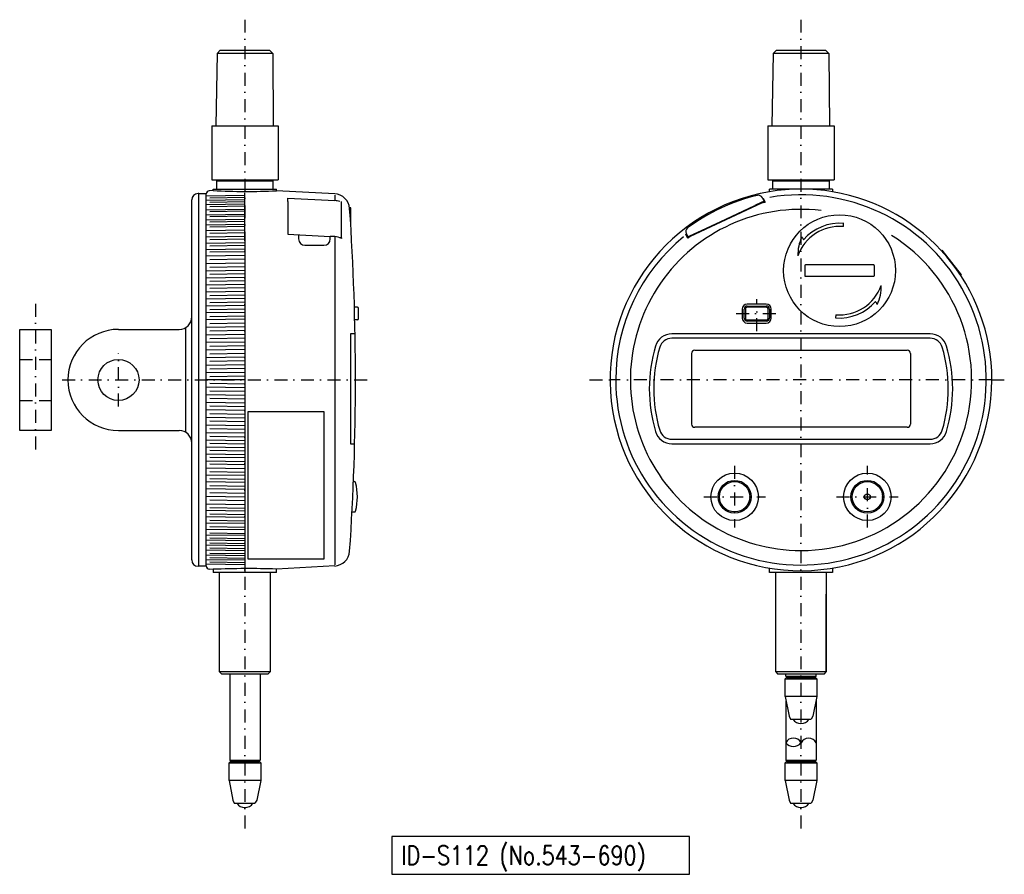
# Model space of a CAD drawing. Extents: x -124 to 32, y -11 to 125.
import ezdxf

# ---------------------------------------------------------------- set-up
doc = ezdxf.new("R2010")
doc.units = 0
doc.linetypes.add('DASHDOT', pattern=[4.099643, 2.049821, -1.024911, 0, -1.024911])
doc.linetypes.add('DASHED', pattern=[3.074732, 2.049821, -1.024911])
doc.layers.add('1', color=7, linetype='CONTINUOUS')
doc.styles.add('SIMPLEX', font='simplex')

msp = doc.modelspace()

# ---------------------------------------------------------------- linework, layer by layer
at = {"layer": '1', "color": 4, "linetype": 'DASHDOT'}
for p, q in [((-87.99, 124.73), (-87.99, -3.69)), ((0, 124.73), (0, -3.69)), ((-121.12, 79.74), (-121.12, 56.02)), ((-7, 75.43), (-7, 80.5)), ((-10.25, 78.2), (-3.9, 78.2)), ((-107.99, 63.48), (-107.99, 71.93)), ((-116.9, 67.7), (-68.54, 67.7)), ((-33.47, 67.7), (-30.2, 67.7)), ((30.2, 67.7), (-30.2, 67.7)), ((30.2, 67.7), (32.17, 67.7)), ((-10.5, 54.08), (-10.5, 44.33)), ((10.5, 44.33), (10.5, 54.08)), ((-15.38, 49.2), (-5.62, 49.2)), ((5.62, 49.2), (15.38, 49.2))]:
    msp.add_line(p, q, dxfattribs=at)
at = {"layer": '1', "color": 7}
for p, q in [((-92.39, 119.4), (-92.59, 107.9)), ((-92.39, 119.4), (-91.89, 119.9)), ((-83.59, 119.4), (-92.39, 119.4)), ((-91.89, 119.9), (-84.09, 119.9)), ((-83.59, 119.4), (-84.09, 119.9)), ((-83.59, 119.4), (-83.49, 107.9)), ((-4.4, 119.4), (-4.6, 107.9)), ((-4.4, 119.4), (-3.9, 119.9)), ((4.4, 119.4), (-4.4, 119.4)), ((-3.9, 119.9), (3.9, 119.9)), ((4.4, 119.4), (3.9, 119.9)), ((4.4, 119.4), (4.5, 107.9)), ((-93.24, 107.9), (-93.24, 99.4)), ((-93.24, 107.9), (-82.74, 107.9)), ((-82.74, 107.9), (-82.74, 99.4)), ((-5.25, 107.9), (-5.25, 99.4)), ((-5.25, 107.9), (5.25, 107.9)), ((5.25, 107.9), (5.25, 99.4)), ((-93.24, 99.4), (-82.74, 99.4)), ((-92.49, 99.2), (-92.29, 99.4)), ((-92.49, 99.2), (-83.49, 99.2)), ((-92.49, 99.2), (-92.49, 97.9)), ((-83.69, 99.4), (-83.49, 99.2)), ((-83.49, 97.9), (-83.49, 99.2)), ((-5.25, 99.4), (5.25, 99.4)), ((-4.5, 99.2), (-4.3, 99.4)), ((-4.5, 99.2), (-4.5, 97.9)), ((-4.5, 99.2), (4.5, 99.2)), ((4.3, 99.4), (4.5, 99.2)), ((4.5, 97.9), (4.5, 99.2)), ((-95.29, 97.2), (-95.39, 97.2)), ((-95.29, 97.2), (-94.09, 97.2)), ((-95.29, 38.2), (-95.29, 97.2)), ((-94.09, 38.5), (-94.09, 97.14)), ((-94.09, 38.28), (-94.09, 96.62)), ((-92.99, 97.69), (-93.63, 97.64)), ((-92.99, 97.9), (-87.99, 97.9)), ((-92.99, 97.69), (-92.99, 97.9)), ((-87.99, 97.9), (-82.99, 97.9)), ((-87.99, 89.7), (-87.99, 97.33)), ((-82.99, 97.64), (-82.99, 97.9)), ((-73.78, 97.15), (-82.99, 97.64)), ((5, 97.9), (-5, 97.9)), ((-5, 97.48), (-5, 97.9)), ((5, 97.9), (5, 97.48)), ((-96.39, 76.7), (-96.39, 96.2)), ((-81.19, 95.93), (-81.19, 96.49)), ((-81.19, 96.49), (-73.76, 96.1)), ((-81.19, 95.93), (-81.19, 90.79)), ((-72.69, 90.22), (-72.69, 95.93)), ((-17.5, 90.44), (-6.17, 95.72)), ((-11.88, 93.17), (-7.3, 95.3)), ((-7.07, 95.41), (-7.3, 95.3)), ((-5.85, 95.98), (-7.07, 95.41)), ((-6.17, 95.72), (-5.72, 95.93)), ((-5.85, 95.98), (-6.1, 96.52)), ((-5.98, 96.49), (-5.72, 95.93)), ((-5.72, 95.93), (-5.67, 95.82)), ((-71.24, 94.95), (-71.42, 94.95)), ((-71.24, 92.09), (-71.24, 94.95)), ((-16.45, 91.03), (-11.88, 93.17)), ((6.71, 91.97), (6.75, 92.47)), ((-81.19, 90.79), (-74.49, 90.43)), ((-79.49, 90.7), (-79.49, 90.02)), ((-74.49, 90.02), (-74.49, 90.43)), ((-17.95, 90.22), (-18.21, 90.79)), ((-18.16, 90.9), (-17.92, 90.39)), ((-17.95, 90.22), (-17.5, 90.44)), ((-17.9, 90.36), (-17.92, 90.39)), ((-17.9, 90.36), (-16.68, 90.93)), ((-16.68, 90.93), (-16.45, 91.03)), ((-87.99, 89.7), (-87.99, 37.7)), ((-78.49, 89.02), (-75.49, 89.02)), ((-72.69, 90.22), (-72.98, 90.22)), ((-72.69, 90.22), (-72.69, 90.09)), ((-17.9, 90.12), (-17.95, 90.22)), ((22.18, 88.2), (22.26, 88.26)), ((22.26, 88.26), (25.34, 84.32)), ((0.6, 85.8), (0.6, 84.2)), ((11.5, 85.9), (0.7, 85.9)), ((11.6, 85.8), (11.6, 84.2)), ((25.34, 84.32), (25.26, 84.26)), ((0.7, 84.1), (11.5, 84.1)), ((-5.5, 79.7), (-8.5, 79.7)), ((-70.19, 79.2), (-70.66, 79.2)), ((-69.99, 77.4), (-69.99, 79)), ((-9.3, 78.9), (-9.3, 77.5)), ((-9, 77.5), (-9, 78.9)), ((-8.8, 78.9), (-8.8, 77.5)), ((-8.5, 79.4), (-5.5, 79.4)), ((-5.5, 79.2), (-8.5, 79.2)), ((-5.2, 77.5), (-5.2, 78.9)), ((-5, 78.9), (-5, 77.5)), ((-4.7, 77.5), (-4.7, 78.9)), ((5.49, 78.03), (5.45, 77.53)), ((-96.39, 58.7), (-96.39, 76.7)), ((-70.19, 77.2), (-70.61, 77.2)), ((-8.5, 77.2), (-5.5, 77.2)), ((-5.5, 77), (-8.5, 77)), ((-8.5, 76.7), (-5.5, 76.7)), ((-123.62, 70.95), (-123.62, 75.7)), ((-123.62, 75.7), (-118.62, 75.7)), ((-123.62, 59.7), (-123.62, 75.7)), ((-123.62, 75.7), (-118.62, 75.7)), ((-118.62, 75.7), (-118.62, 70.95)), ((-118.62, 75.7), (-118.62, 59.7)), ((-107.99, 75.7), (-98.39, 75.7)), ((-97.39, 75.97), (-97.39, 59.43)), ((-71.29, 75), (-71.29, 57.6)), ((-70.56, 75), (-71.29, 75)), ((20.44, 75), (-20.44, 75)), ((20.44, 74.3), (-20.44, 74.3)), ((-123.62, 64.45), (-123.62, 70.95)), ((-118.62, 70.95), (-118.62, 64.45)), ((-123.62, 59.7), (-123.62, 64.45)), ((-118.62, 64.45), (-118.62, 59.7)), ((-118.62, 59.7), (-123.62, 59.7)), ((-118.62, 59.7), (-123.62, 59.7)), ((-107.99, 59.7), (-98.39, 59.7)), ((-96.39, 39.2), (-96.39, 58.7)), ((-20.44, 58.3), (20.44, 58.3)), ((-71.29, 57.6), (-70.62, 57.6)), ((-20.44, 57.6), (20.44, 57.6)), ((-70.82, 51.6), (-70.68, 51.6)), ((-71.04, 46.8), (-70.68, 46.8)), ((-94.09, 38.2), (-95.39, 38.2)), ((-94.09, 38.26), (-94.09, 38.5)), ((-92.99, 37.71), (-93.63, 37.76)), ((-92.99, 37.71), (-92.99, 37.2)), ((-87.99, 37.7), (-87.99, 37.2)), ((-73.78, 38.25), (-82.99, 37.76)), ((-82.99, 37.2), (-82.99, 37.76)), ((-5, 37.2), (-5, 37.92)), ((5, 37.92), (5, 37.2)), ((-82.99, 37.2), (-92.99, 37.2)), ((-91.99, 21.5), (-91.99, 37.2)), ((-83.99, 37.2), (-83.99, 21.5)), ((5, 37.2), (-5, 37.2)), ((-4, 21.5), (-4, 37.2)), ((4, 37.2), (4, 21.5)), ((-4, 21.5), (-4, 33.77)), ((4, 21.5), (4, 33.77)), ((-91.99, 21.5), (-91.69, 21.2)), ((-83.99, 21.5), (-91.99, 21.5)), ((-91.69, 21.2), (-84.29, 21.2)), ((-90.39, 21.2), (-90.39, 7.5)), ((-85.59, 21.2), (-85.59, 7.5)), ((-84.29, 21.2), (-83.99, 21.5)), ((-4, 21.5), (-3.7, 21.2)), ((4, 21.5), (-4, 21.5)), ((-3.7, 21.2), (3.7, 21.2)), ((-2.5, 20.4), (-2.3, 20.6)), ((-2.5, 17.6), (-2.5, 20.4)), ((-2.5, 20.4), (2.5, 20.4)), ((-2.4, 20.8), (-2.4, 21.2)), ((-2.4, 20.8), (-2.2, 20.6)), ((-2.4, 20.8), (2.4, 20.8)), ((-2.2, 20.6), (-2.3, 20.6)), ((-2.2, 20.6), (2.2, 20.6)), ((2.4, 20.8), (2.2, 20.6)), ((2.2, 20.6), (2.3, 20.6)), ((2.5, 20.4), (2.3, 20.6)), ((2.4, 20.8), (2.4, 21.2)), ((2.5, 20.4), (2.5, 17.6)), ((3.7, 21.2), (4, 21.5)), ((2.5, 17.6), (-2.5, 17.6)), ((-2.5, 17.6), (-1.89, 14.48)), ((2.5, 17.6), (1.89, 14.48)), ((-2.4, 16.86), (-2.4, 7.5)), ((2.4, 16.9), (2.4, 7.5)), ((-1.89, 14.48), (-1.67, 14)), ((1.89, 14.48), (1.6, 14)), ((-1.67, 14), (1.6, 14)), ((-90.49, 7.1), (-90.29, 7.3)), ((-90.49, 4.3), (-90.49, 7.1)), ((-90.49, 7.1), (-85.49, 7.1)), ((-90.39, 7.5), (-90.19, 7.3)), ((-90.39, 7.5), (-85.59, 7.5)), ((-90.19, 7.3), (-85.79, 7.3)), ((-85.59, 7.5), (-85.79, 7.3)), ((-85.49, 7.1), (-85.69, 7.3)), ((-85.49, 7.1), (-85.49, 4.3)), ((-2.5, 7.1), (-2.3, 7.3)), ((-2.5, 4.3), (-2.5, 7.1)), ((-2.5, 7.1), (2.5, 7.1)), ((-2.4, 7.5), (-2.2, 7.3)), ((-2.4, 7.5), (2.4, 7.5)), ((-2.2, 7.3), (-2.3, 7.3)), ((-2.2, 7.3), (2.2, 7.3)), ((2.4, 7.5), (2.2, 7.3)), ((2.2, 7.3), (2.3, 7.3)), ((2.5, 7.1), (2.3, 7.3)), ((2.5, 7.1), (2.5, 4.3)), ((-85.49, 4.3), (-90.49, 4.3)), ((-90.49, 4.3), (-89.89, 1.18)), ((-85.49, 4.3), (-86.1, 1.18)), ((2.5, 4.3), (-2.5, 4.3)), ((-2.5, 4.3), (-1.89, 1.18)), ((2.5, 4.3), (1.89, 1.18)), ((-89.89, 1.18), (-89.67, 0.7)), ((-89.67, 0.7), (-86.39, 0.7)), ((-86.1, 1.18), (-86.39, 0.7)), ((-1.89, 1.18), (-1.67, 0.7)), ((-1.67, 0.7), (1.6, 0.7)), ((1.89, 1.18), (1.6, 0.7))]:
    msp.add_line(p, q, dxfattribs=at)
at = {"layer": '1', "color": 4}
for p, q in [((-87.99, 96.9), (-94.09, 96.8)), ((-87.99, 96.2), (-94.09, 96.1)), ((-87.99, 95.5), (-94.09, 95.4)), ((-87.99, 94.7), (-94.09, 94.6)), ((-87.99, 93.9), (-94.09, 93.8)), ((-87.99, 93.1), (-94.09, 93)), ((-87.99, 92.3), (-94.09, 92.2)), ((-87.99, 91.4), (-94.09, 91.3)), ((-87.99, 90.4), (-94.09, 90.3)), ((-87.99, 89.4), (-94.09, 89.3)), ((-87.99, 88.4), (-94.09, 88.3)), ((-87.99, 87.4), (-94.09, 87.3)), ((-87.99, 86.2), (-94.09, 86.1)), ((-87.99, 85), (-94.09, 84.9)), ((-87.99, 83.9), (-94.09, 83.8)), ((-87.99, 82.8), (-94.09, 82.7)), ((-87.99, 81.7), (-94.09, 81.6)), ((-87.99, 80.6), (-94.09, 80.5)), ((-87.99, 79.5), (-94.09, 79.4)), ((-87.99, 78.4), (-94.09, 78.3)), ((-87.99, 77.3), (-94.09, 77.2)), ((-87.99, 76.1), (-94.09, 76)), ((-87.99, 74.9), (-94.09, 74.8)), ((-87.99, 73.7), (-94.09, 73.6)), ((-87.99, 72.5), (-94.09, 72.4)), ((-17.3, 71.9), (-17.3, 60.7)), ((-16.8, 72.4), (16.8, 72.4)), ((17.3, 71.9), (17.3, 60.7)), ((-87.99, 71.3), (-94.09, 71.2)), ((-87.99, 70.1), (-94.09, 70)), ((-87.99, 68.9), (-94.09, 68.8)), ((-87.99, 67.7), (-94.09, 67.7)), ((-94.09, 66.6), (-87.99, 66.5)), ((-94.09, 65.4), (-87.99, 65.3)), ((-94.09, 64.2), (-87.99, 64.1)), ((-94.09, 63), (-87.99, 62.9)), ((-87.49, 62.7), (-75.49, 62.7)), ((-87.49, 39.32), (-87.49, 62.7)), ((-75.49, 62.7), (-75.49, 39.32)), ((-94.09, 61.8), (-87.99, 61.7)), ((-94.09, 60.6), (-87.99, 60.5)), ((-94.09, 59.4), (-87.99, 59.3)), ((16.8, 60.2), (-16.8, 60.2)), ((-94.09, 58.2), (-87.99, 58.1)), ((-94.09, 57.1), (-87.99, 57)), ((-94.09, 56), (-87.99, 55.9)), ((-94.09, 54.9), (-87.99, 54.8)), ((-94.09, 53.8), (-87.99, 53.7)), ((-94.09, 52.7), (-87.99, 52.6)), ((-94.09, 51.6), (-87.99, 51.5)), ((-94.09, 50.5), (-87.99, 50.4)), ((-94.09, 49.3), (-87.99, 49.2)), ((-94.09, 48.1), (-87.99, 48)), ((-94.09, 47.1), (-87.99, 47)), ((-94.09, 46.1), (-87.99, 46)), ((-94.09, 45.1), (-87.99, 45)), ((-94.09, 44.1), (-87.99, 44)), ((-94.09, 43.2), (-87.99, 43.1)), ((-94.09, 42.4), (-87.99, 42.3)), ((-94.09, 41.6), (-87.99, 41.5)), ((-94.09, 40.8), (-87.99, 40.7)), ((-94.09, 40), (-87.99, 39.9)), ((-94.09, 39.3), (-87.99, 39.2)), ((-75.49, 39.32), (-87.49, 39.32)), ((-94.09, 38.6), (-87.99, 38.5))]:
    msp.add_line(p, q, dxfattribs=at)
at = {"layer": '1', "color": 5}
for p, q in [((-87.99, 96.6), (-93.53, 96.5)), ((-73.76, 96.95), (-73.76, 96.1)), ((-87.99, 95.9), (-93.53, 95.8)), ((-87.99, 95.2), (-93.53, 95.1)), ((-87.99, 94.4), (-93.53, 94.3)), ((-87.99, 93.6), (-93.53, 93.5)), ((-87.99, 92.8), (-93.53, 92.7)), ((-87.99, 92), (-93.53, 91.9)), ((-87.99, 91), (-93.53, 90.9)), ((-73.76, 90.4), (-73.76, 38.45)), ((-87.99, 90), (-93.53, 89.9)), ((-87.99, 89), (-93.53, 88.9)), ((-87.99, 88), (-93.53, 87.9)), ((-87.99, 86.8), (-93.53, 86.7)), ((-87.99, 85.6), (-93.53, 85.5)), ((-87.99, 84.5), (-93.53, 84.4)), ((-87.99, 83.4), (-93.53, 83.3)), ((-87.99, 82.3), (-93.53, 82.2)), ((-87.99, 81.1), (-93.53, 81)), ((-87.99, 80), (-93.53, 79.9)), ((-87.99, 78.9), (-93.53, 78.8)), ((-87.99, 77.8), (-93.53, 77.7)), ((-87.99, 76.7), (-93.53, 76.6)), ((-87.99, 75.5), (-93.53, 75.4)), ((-87.99, 74.3), (-93.53, 74.2)), ((-87.99, 73.1), (-93.53, 73)), ((-87.99, 71.9), (-93.53, 71.8)), ((-87.99, 70.7), (-93.53, 70.6)), ((-87.99, 69.5), (-93.53, 69.4)), ((-87.99, 68.3), (-93.53, 68.2)), ((-93.53, 67.2), (-87.99, 67.1)), ((-93.53, 66), (-87.99, 65.9)), ((-93.53, 64.8), (-87.99, 64.7)), ((-93.53, 63.6), (-87.99, 63.5)), ((-93.53, 62.4), (-87.99, 62.3)), ((-93.53, 61.2), (-87.99, 61.1)), ((-93.53, 60), (-87.99, 59.9)), ((-93.53, 58.8), (-87.99, 58.7)), ((-93.53, 57.7), (-87.99, 57.6)), ((-93.53, 56.6), (-87.99, 56.5)), ((-93.53, 55.5), (-87.99, 55.4)), ((-93.53, 54.4), (-87.99, 54.3)), ((-93.53, 53.2), (-87.99, 53.1)), ((-93.53, 52.1), (-87.99, 52)), ((-93.53, 51), (-87.99, 50.9)), ((-93.53, 49.9), (-87.99, 49.8)), ((-93.53, 48.7), (-87.99, 48.6)), ((-93.53, 47.5), (-87.99, 47.4)), ((-93.53, 46.5), (-87.99, 46.4)), ((-93.53, 45.5), (-87.99, 45.4)), ((-93.53, 44.5), (-87.99, 44.4)), ((-93.53, 43.5), (-87.99, 43.4)), ((-93.53, 42.7), (-87.99, 42.6)), ((-93.53, 41.9), (-87.99, 41.8)), ((-93.53, 41.1), (-87.99, 41)), ((-93.53, 40.3), (-87.99, 40.2)), ((-93.53, 39.6), (-87.99, 39.5)), ((-93.53, 38.9), (-87.99, 38.8))]:
    msp.add_line(p, q, dxfattribs=at)
at = {"layer": '1', "color": 4, "linetype": 'DASHED'}
for p, q in [((-123.62, 70.95), (-118.62, 70.95)), ((-123.62, 70.95), (-118.62, 70.95)), ((-123.62, 64.45), (-118.62, 64.45)), ((-123.62, 64.45), (-118.62, 64.45))]:
    msp.add_line(p, q, dxfattribs=at)
at = {"layer": '1', "color": 2}
msp.add_lwpolyline([(-64.75, -10.56), (-17.65, -10.56), (-17.65, -4.56), (-64.75, -4.56)], close=True, dxfattribs=at)
at = {"layer": '1', "color": 7}
for centre, radius in [((6.1, 85), 8.85), ((-107.99, 67.7), 3.25), ((-10.5, 49.2), 3.75), ((-10.5, 49.2), 2.6), ((-10.5, 49.2), 2.4), ((10.5, 49.2), 3.75), ((10.5, 49.2), 2.6), ((10.5, 49.2), 2.4), ((10.5, 49.2), 0.463)]:
    msp.add_circle(centre, radius, dxfattribs=at)
for centre, radius, start, end in [((-95.39, 96.2), 1, 90, 180), ((-93.59, 97.14), 0.5, 94.6859, 180), ((-87.45, 202.72), 105.18, 266.9761, 272.4257), ((-73.91, 94.66), 2.5, 3.8888, 87), ((0, 67.7), 30.2, 99.5299, 0), ((0.25, 67.16), 30.6, 103.5217, 115), ((-6.74, 96.23), 0.7, 25, 103.5217), ((0, 67.7), 30.2, 80.4701, 99.5299), ((0, 67.7), 30.2, 0, 80.4701), ((-73.9, 93.6), 2.5, 68.4827, 87), ((0, 67.7), 28.69, 101.3916, 102.4225), ((-470.49, 67.7), 400, 356.1112, 3.8888), ((0.25, 67.16), 30.6, 115, 126.4783), ((6.1, 85), 7, 85, 160.4883), ((6.1, 85), 7.5, 85, 139.2302), ((-74.76, 77.53), 12.9, 85.5546, 88.7973), ((-73.9, 87.9), 2.5, 61.2723, 87), ((-17.52, 91.2), 0.7, 126.4783, 205), ((0, 67.7), 28.69, 127.5775, 128.6084), ((-78.49, 90.02), 1, 180, 270), ((-75.49, 90.02), 1, 270, 0), ((6.1, 87.5), 6.6, 154.5324, 181.4065), ((6.1, 93.8), 6.89, 210.1567, 214.4901), ((0.7, 85.8), 0.1, 90, 180), ((11.5, 85.8), 0.1, 0, 90), ((0.7, 84.2), 0.1, 180, 270), ((11.5, 84.2), 0.1, 270, 0), ((6.1, 85), 7, 265, 340.4883), ((6.1, 82.5), 6.6, 334.5324, 1.4065), ((-8.5, 78.9), 0.8, 90, 180), ((-5.5, 78.9), 0.8, 0, 90), ((6.1, 85), 7.5, 265, 319.2302), ((6.1, 76.2), 6.89, 30.1567, 34.4901), ((-70.19, 79), 0.2, 0, 90), ((-8.5, 78.9), 0.5, 90, 180), ((-8.5, 78.9), 0.3, 90, 180), ((-5.5, 78.9), 0.5, 0, 90), ((-5.5, 78.9), 0.3, 0, 90), ((-98.39, 77.7), 2, 270, 0), ((-70.19, 77.4), 0.2, 270, 0), ((-8.5, 77.5), 0.8, 180, 270), ((-8.5, 77.5), 0.5, 180, 270), ((-8.5, 77.5), 0.3, 180, 270), ((-5.5, 77.5), 0.3, 270, 0), ((-5.5, 77.5), 0.5, 270, 0), ((-5.5, 77.5), 0.8, 270, 0), ((-107.99, 67.7), 8, 90, 180), ((-20.44, 72.3), 2.7, 90, 163.6389), ((20.44, 72.3), 2.7, 16.3611, 90), ((-20.44, 72.3), 2, 90, 163.6389), ((20.44, 72.3), 2, 16.3611, 90), ((0, 66.3), 24, 163.6389, 180), ((0, 66.3), 23.3, 163.6389, 180), ((0, 66.3), 23.3, 0, 16.3611), ((0, 66.3), 24, 0, 16.3611), ((-107.99, 67.7), 8, 180, 270), ((0, 66.3), 24, 180, 196.3611), ((0, 66.3), 23.3, 180, 196.3611), ((0, 66.3), 23.3, 343.6389, 0), ((0, 66.3), 24, 343.6389, 0), ((-98.39, 57.7), 2, 0, 90), ((-20.44, 60.3), 2.7, 196.3611, 270), ((-20.44, 60.3), 2, 196.3611, 270), ((20.44, 60.3), 2, 270, 343.6389), ((20.44, 60.3), 2.7, 270, 343.6389), ((-70.68, 51.4), 0.2, 14.8218, 90), ((-78.99, 49.2), 8.8, 345.1782, 14.8218), ((-70.68, 47), 0.2, 270, 345.1782), ((-73.91, 40.74), 2.5, 273, 356.1112), ((-95.39, 39.2), 1, 180, 270), ((-93.59, 38.26), 0.5, 180, 265.3141), ((-87.22, -110.84), 148.67, 88.3717, 92.2265), ((0, 14.8), 1.5, 212.231, 270), ((0, 14.8), 1.5, 270, 327.769), ((-87.99, 1.5), 1.5, 212.231, 270), ((-87.99, 1.5), 1.5, 270, 327.769), ((0, 1.5), 1.5, 212.231, 270), ((0, 1.5), 1.5, 270, 327.769)]:
    msp.add_arc(centre, radius, start, end, dxfattribs=at)
at = {"layer": '1', "color": 5}
for radius, start, end in [(29.31, 180, 99.6651), (27, 83.2352, 270), (29.31, 129.3236, 180), (27, 270, 57.9194)]:
    msp.add_arc((0, 67.7), radius, start, end, dxfattribs=at)
at = {"layer": '1', "color": 4}
for centre, radius, start, end in [((-16.8, 71.9), 0.5, 90, 180), ((16.8, 71.9), 0.5, 0, 90), ((-16.8, 60.7), 0.5, 180, 270), ((16.8, 60.7), 0.5, 270, 0), ((-1.2, 9.67), 1.34, 25.9892, 154.0108), ((1.2, 9.67), 1.33, 25.9892, 154.0108), ((-1.2, 11.19), 1.52, 218.0215, 321.9785)]:
    msp.add_arc(centre, radius, start, end, dxfattribs=at)

# ---------------------------------------------------------------- texts
at = {"layer": '1', "color": 2, "style": 'SIMPLEX', "width": 0.8}
msp.add_text('ID-S112 (No.543-690)', height=3, dxfattribs=at).set_placement((-63.25, -9.06))

doc.saveas('drawing.dxf')
